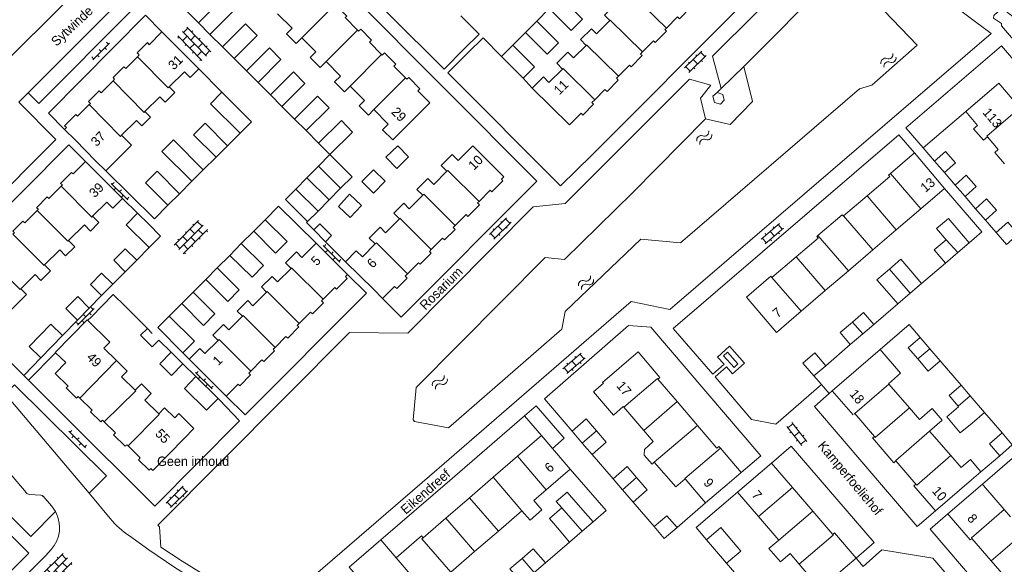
# Model space of a CAD drawing. Header units: metres. Extents: x 86385 to 87348, y 451052 to 451596.
# Tile 23 of 25: x 87032 to 87220, y 451370 to 451474. Entities that reach past the tile are written whole.
import ezdxf

# ---------------------------------------------------------------- set-up
doc = ezdxf.new("R2010")
doc.units = ezdxf.units.M
doc.linetypes.add('RI-HWA', pattern=[7.4, 5, -2.4])
for name, color, linetype, lineweight in [('B-WE-RI-HWA_TRANSPORTLEIDING-G', 150, 'RI-HWA', 18), ('bijgebouw', 8, 'Continuous', 0), ('dakrand', 8, 'Continuous', 0), ('dakrand bijgebouw', 8, 'Continuous', 0), ('functie-aanduiding', 8, 'Continuous', 0), ('heg', 8, 'Continuous', 0), ('hoofdgebouw', 8, 'Continuous', 0), ('huisnummer', 8, 'Continuous', 0), ('kant verharding', 8, 'Continuous', 0), ('muur', 8, 'Continuous', 0), ('open verharding 2', 8, 'Continuous', 0), ('open verharding 4', 8, 'Continuous', 0), ('open verharding 6', 8, 'Continuous', 0), ('overig opstal', 8, 'Continuous', 0), ('straatnaam', 8, 'Continuous', 0), ('tussenmuur', 8, 'Continuous', 0), ('walbescherming', 8, 'Continuous', 0), ('water', 8, 'Continuous', 0)]:
    doc.layers.add(name, color=color, linetype=linetype, lineweight=lineweight)
doc.styles.add('Style-WORKING', font='WORKING.shx')

# ---------------------------------------------------------------- blocks, each defined once
blk = doc.blocks.new('OVTP6')
at = {"layer": 'open verharding 6', "color": 7, "linetype": 'Continuous', "lineweight": 0}
for p, q in [((0, 0), (4.5, 0)), ((0.25, 0), (0.25, 0.5)), ((1.25, 0), (1.25, -0.5)), ((2.25, 0), (2.25, 0.5)), ((3.25, 0), (3.25, -0.5)), ((4.25, 0), (4.25, 0.5))]:
    blk.add_line(p, q, dxfattribs=at)
blk = doc.blocks.new('OV2')
at = {"layer": 'open verharding 2', "color": 7, "linetype": 'Continuous', "lineweight": 0}
for p, q in [((0.27, -2.31), (0.27, 2.29)), ((0.27, 1.99), (1.47, 1.99)), ((1.47, -2.31), (1.47, 2.29)), ((-0.03, 0.99), (0.27, 0.99)), ((1.77, 0.99), (1.47, 0.99)), ((-0.03, -1.01), (0.27, -1.01)), ((0.27, -0.01), (1.47, -0.01)), ((1.77, -1.01), (1.47, -1.01)), ((0.27, -2.01), (1.47, -2.01))]:
    blk.add_line(p, q, dxfattribs=at)
blk = doc.blocks.new('OVTP4')
at = {"layer": 'open verharding 4', "color": 7, "linetype": 'Continuous', "lineweight": 0}
for p, q in [((0, 1.2), (6.6, 1.2)), ((0, 0), (6.6, 0)), ((0.3, 1.2), (0.3, 0)), ((1.3, 1.5), (1.3, 1.2)), ((1.3, 0), (1.3, -1.2)), ((2.3, 1.2), (2.3, 0)), ((3.3, 1.5), (3.3, 1.2)), ((3.3, 0), (3.3, -1.2)), ((4.3, 1.2), (4.3, 0)), ((5.3, 1.5), (5.3, 1.2)), ((5.3, 0), (5.3, -1.2)), ((6.3, 1.2), (6.3, 0)), ((0, -1.2), (6.6, -1.2)), ((0.3, -1.2), (0.3, -1.5)), ((2.3, -1.2), (2.3, -1.5)), ((4.3, -1.2), (4.3, -1.5)), ((6.3, -1.2), (6.3, -1.5))]:
    blk.add_line(p, q, dxfattribs=at)
blk = doc.blocks.new('WA')
at = {"layer": 'water', "color": 7, "linetype": 'Continuous', "lineweight": 0}
for centre, start, end in [((0.73, 0), 28.0724, 151.9274), ((2.23, 0.8), 208.0724, 331.9274), ((0.73, -0.9), 28.0724, 151.9274), ((2.23, -0.1), 208.0724, 331.9274)]:
    blk.add_arc(centre, 0.85, start, end, dxfattribs=at)
blk = doc.blocks.new('A$Cf75df683')
at = {"layer": 'bijgebouw', "linetype": 'Continuous', "lineweight": 13}
for p, q in [((87066.08, 451473.49), (87068.26, 451471.29)), ((87128.62, 451471.66), (87130.81, 451473.84)), ((87124.03, 451467.07), (87126.22, 451469.25)), ((87070.68, 451468.88), (87072.89, 451466.69)), ((87128.18, 451462.9), (87124.03, 451467.07)), ((87075.27, 451464.31), (87077.47, 451462.11)), ((87079.84, 451459.72), (87082.05, 451457.52)), ((87067.33, 451454.29), (87071.62, 451450.01)), ((87084.46, 451455.1), (87086.65, 451452.89)), ((87069.43, 451447.81), (87065.15, 451452.06)), ((87089.04, 451450.51), (87091.21, 451448.31)), ((87071.62, 451450.01), (87069.43, 451447.81)), ((87091.21, 451448.31), (87089.01, 451446.09)), ((87206.87, 451447.05), (87208.78, 451444.89)), ((87058.14, 451445.13), (87062.42, 451440.82)), ((87067, 451445.43), (87064.82, 451443.22)), ((87089.01, 451446.09), (87086.82, 451443.88)), ((87060.22, 451438.64), (87055.97, 451442.92)), ((87086.82, 451443.88), (87084.7, 451441.73)), ((87062.42, 451440.82), (87060.22, 451438.64)), ((87091.07, 451439.66), (87093.27, 451441.87)), ((87210.81, 451442.49), (87212.72, 451440.33)), ((87088.95, 451437.52), (87091.07, 451439.66)), ((87086.95, 451435.51), (87088.95, 451437.52)), ((87214.72, 451437.96), (87216.63, 451435.8)), ((87076.65, 451433.65), (87078.83, 451435.85)), ((87213.52, 451431.47), (87211.37, 451433.99)), ((87072.07, 451429.05), (87074.26, 451431.29)), ((87211.35, 451429.62), (87213.52, 451431.47)), ((87208.95, 451427.58), (87211.35, 451429.62)), ((87054.26, 451428.15), (87052.07, 451425.93)), ((87067.46, 451424.44), (87069.66, 451426.64)), ((87204.4, 451423.69), (87202.32, 451426.1)), ((87062.87, 451419.86), (87065.07, 451422.04)), ((87197.77, 451422.18), (87199.85, 451419.77)), ((87202.24, 451421.83), (87204.4, 451423.69)), ((87199.85, 451419.77), (87202.24, 451421.83)), ((87056.3, 451415.05), (87057.21, 451414.13)), ((87195.25, 451415.83), (87193.14, 451414.03)), ((87035.93, 451409.46), (87040.04, 451413.73)), ((87193.14, 451414.03), (87190.77, 451412)), ((87204.13, 451413.35), (87205.97, 451411.21)), ((87205.97, 451411.21), (87207.96, 451408.9)), ((87186.06, 451407.97), (87183.78, 451406.01)), ((87211.95, 451404.26), (87213.7, 451402.22)), ((87213.7, 451402.22), (87216.43, 451399.04)), ((87211.49, 451400.11), (87211.41, 451400.22)), ((87216.43, 451399.04), (87214.07, 451397.01)), ((87139.5, 451393.19), (87137.54, 451395.46)), ((87141.37, 451391), (87139.5, 451393.19)), ((87147.19, 451384.25), (87145.38, 451386.36)), ((87149.21, 451381.89), (87147.19, 451384.25)), ((87139.17, 451380.87), (87141.55, 451378.1)), ((87137.08, 451374.26), (87134.73, 451377)), ((87141.55, 451378.1), (87139.49, 451376.32)), ((87139.49, 451376.32), (87137.08, 451374.26)), ((87167.1, 451370.22), (87163.27, 451374.68)), ((87132.44, 451370.27), (87130.31, 451368.42))]:
    blk.add_line(p, q, dxfattribs=at)
at = {"layer": 'bijgebouw', "linetype": 'Continuous', "lineweight": 13, "flags": 128}
for points in [[(87135.39, 451478.42), (87139.57, 451474.22), (87137.35, 451472.03), (87133.18, 451476.23)], [(87068.26, 451471.29), (87072.61, 451475.6), (87070.43, 451477.8), (87066.08, 451473.49)], [(87072.89, 451466.69), (87077.28, 451471.09), (87075.07, 451473.29), (87070.68, 451468.88)], [(87130.81, 451473.84), (87134.97, 451469.68), (87132.78, 451467.49), (87128.62, 451471.66)], [(87126.22, 451469.25), (87130.37, 451465.08), (87128.18, 451462.9)], [(87077.47, 451462.11), (87081.85, 451466.5), (87079.65, 451468.7), (87075.27, 451464.31)], [(87082.05, 451457.52), (87086.45, 451461.93), (87084.24, 451464.13), (87079.84, 451459.72)], [(87070.56, 451460.24), (87068.36, 451458.04), (87074.02, 451452.4)], [(87074.02, 451452.4), (87076.21, 451454.6), (87070.56, 451460.24)], [(87086.65, 451452.89), (87091.06, 451457.28), (87088.87, 451459.49), (87084.46, 451455.1)], [(87091.21, 451448.31), (87095.57, 451452.6), (87093.43, 451454.8), (87089.04, 451450.51)], [(87064.82, 451443.22), (87059.09, 451448.9), (87061.28, 451451.11), (87067, 451445.43)], [(87093.27, 451441.87), (87095.48, 451444.09), (87091.21, 451448.31)], [(87208.78, 451444.89), (87210.9, 451446.76), (87208.99, 451448.92), (87206.87, 451447.05)], [(87212.72, 451440.33), (87214.83, 451442.21), (87212.92, 451444.36), (87210.81, 451442.49)], [(87084.7, 451441.73), (87082.72, 451439.73), (87086.95, 451435.51)], [(87216.63, 451435.8), (87218.75, 451437.67), (87216.83, 451439.83), (87214.72, 451437.96)], [(87056.66, 451430.54), (87052.26, 451434.91), (87054.44, 451437.11)], [(87054.44, 451437.11), (87056.5, 451435.07), (87058.84, 451432.74), (87056.66, 451430.54)], [(87078.83, 451435.85), (87083.03, 451431.68), (87080.84, 451429.48), (87076.65, 451433.65)], [(87218.67, 451433.4), (87220.93, 451435.37), (87222.91, 451433.09)], [(87222.91, 451433.09), (87220.64, 451431.13), (87218.67, 451433.4)], [(87074.26, 451431.29), (87078.54, 451427.11), (87076.34, 451424.87), (87072.07, 451429.05)], [(87209.1, 451432.05), (87206.8, 451430.1), (87208.95, 451427.58)], [(87052.07, 451425.93), (87049.86, 451428.11), (87052.06, 451430.33), (87054.26, 451428.15)], [(87047.54, 451421.39), (87045.42, 451423.51), (87047.53, 451425.64), (87049.66, 451423.52)], [(87069.66, 451426.64), (87073.86, 451422.46), (87071.66, 451420.25), (87067.46, 451424.44)], [(87049.66, 451423.52), (87048.74, 451422.6), (87047.54, 451421.39)], [(87065.07, 451422.04), (87069.23, 451417.85), (87067.03, 451415.66), (87062.87, 451419.86)], [(87191.18, 451416.3), (87193.3, 451418.11), (87195.25, 451415.83)], [(87063.11, 451410.45), (87058.28, 451415.25), (87060.46, 451417.44)], [(87060.46, 451417.44), (87065.29, 451412.65), (87063.11, 451410.45)], [(87190.77, 451412), (87188.82, 451414.28), (87191.18, 451416.3)], [(87040.04, 451413.73), (87037.8, 451415.89), (87033.68, 451411.62), (87035.93, 451409.46)], [(87058.49, 451412.84), (87057.2, 451411.56), (87055.01, 451413.78), (87056.3, 451415.05)], [(87203.7, 451409.25), (87201.85, 451411.39), (87204.13, 451413.35)], [(87183.78, 451406.01), (87181.69, 451408.44), (87183.97, 451410.4), (87186.06, 451407.97)], [(87207.96, 451408.9), (87205.69, 451406.94), (87203.7, 451409.25)], [(87211.41, 451400.22), (87209.67, 451402.3), (87211.95, 451404.26)], [(87137.54, 451395.46), (87140.25, 451397.79), (87142.2, 451395.51)], [(87142.2, 451395.51), (87144.08, 451393.33), (87141.37, 451391)], [(87219.35, 451390.76), (87217.37, 451393.03), (87219.79, 451395.13)], [(87219.79, 451395.13), (87221.76, 451392.86), (87219.35, 451390.76)], [(87145.38, 451386.36), (87148.08, 451388.68), (87149.89, 451386.58)], [(87149.89, 451386.58), (87151.92, 451384.22), (87149.21, 451381.89)], [(87153.22, 451377.21), (87155.66, 451379.3), (87157.62, 451377.03)], [(87157.62, 451377.03), (87155.17, 451374.93), (87153.22, 451377.21)], [(87163.27, 451374.68), (87165.98, 451377.01), (87169.81, 451372.54), (87167.1, 451370.22)], [(87127.97, 451371.12), (87130.11, 451372.97), (87132.44, 451370.27)], [(87127.98, 451366.41), (87125.65, 451369.12), (87127.97, 451371.12)]]:
    blk.add_lwpolyline(points, dxfattribs=at)
at = {"layer": 'dakrand', "linetype": 'Continuous', "lineweight": 0}
for p, q in [((87046.4, 451447.14), (87048.33, 451445.23)), ((87049.12, 451412.45), (87047.99, 451411.29)), ((87194.16, 451409.08), (87196.46, 451411.07)), ((87215.77, 451387.71), (87213.96, 451386.17))]:
    blk.add_line(p, q, dxfattribs=at)
at = {"layer": 'dakrand', "linetype": 'Continuous', "lineweight": 0, "flags": 128}
for points in [[(87048.33, 451445.23), (87053.25, 451450.1), (87052.41, 451450.95)], [(87196.46, 451411.07), (87200.4, 451406.51), (87198.09, 451404.52)], [(87061.52, 451398.01), (87062.29, 451398.8), (87065.19, 451395.96), (87063.33, 451394.05)], [(87153.25, 451389.5), (87152.84, 451389.15), (87151.36, 451390.86), (87151.39, 451391.96), (87153.07, 451393.45)], [(87215.77, 451387.71), (87213.76, 451390.05), (87211.95, 451388.49)], [(87159.16, 451386.34), (87157.4, 451384.8), (87153.25, 451389.5)], [(87179.26, 451372.06), (87177.4, 451370.47), (87175.21, 451373.02), (87177.08, 451374.62)]]:
    blk.add_lwpolyline(points, dxfattribs=at)
at = {"layer": 'dakrand bijgebouw', "linetype": 'Continuous', "lineweight": 0}
for p, q in [((87065.15, 451452.06), (87067.33, 451454.29)), ((87055.97, 451442.92), (87058.14, 451445.13)), ((87090.36, 451431.66), (87088.13, 451433.92)), ((87045.17, 451418.97), (87042.94, 451416.69)), ((87060.85, 451410.53), (87063.08, 451408.33)), ((87065.58, 451405.87), (87069.82, 451401.71)), ((87135.56, 451380.8), (87134.52, 451382))]:
    blk.add_line(p, q, dxfattribs=at)
at = {"layer": 'dakrand bijgebouw', "linetype": 'Continuous', "lineweight": 0, "flags": 128}
for points in [[(87104.2, 451450.01), (87101.94, 451447.81), (87104.01, 451445.67), (87106.28, 451447.86), (87104.2, 451450.01)], [(87099.57, 451440.96), (87097.35, 451443.14), (87099.57, 451445.4), (87101.79, 451443.23), (87099.57, 451440.96)], [(87097.28, 451438.58), (87094.99, 451440.73), (87092.83, 451438.42), (87095.12, 451436.27), (87097.28, 451438.58)], [(87088.13, 451433.92), (87089.26, 451435.1), (87091.5, 451432.83), (87090.36, 451431.66)], [(87211.37, 451433.99), (87209.56, 451436.12), (87207.29, 451434.18), (87209.1, 451432.05)], [(87202.32, 451426.1), (87200.42, 451428.31), (87198.25, 451426.44)], [(87198.25, 451426.44), (87195.87, 451424.39), (87197.77, 451422.18)], [(87042.94, 451416.69), (87040.72, 451418.91), (87042.97, 451421.18), (87045.17, 451418.97)], [(87063.08, 451408.33), (87060.92, 451406.12), (87058.68, 451408.32), (87060.85, 451410.53)], [(87069.82, 451401.71), (87067.61, 451399.46), (87063.37, 451403.62), (87065.58, 451405.87)], [(87214.07, 451397.01), (87211.79, 451395.12), (87209.21, 451398.22), (87211.49, 451400.11)], [(87134.52, 451382), (87136.6, 451383.82), (87139.17, 451380.87)], [(87134.73, 451377), (87133.2, 451378.75), (87135.56, 451380.8)]]:
    blk.add_lwpolyline(points, dxfattribs=at)
at = {"layer": 'heg', "linetype": 'Continuous', "lineweight": 0}
for p, q in [((87204.71, 451449.58), (87212.86, 451456.54)), ((87100.94, 451374.66), (87103.87, 451371.27))]:
    blk.add_line(p, q, dxfattribs=at)
at = {"layer": 'hoofdgebouw', "linetype": 'Continuous', "lineweight": 13}
for p, q in [((87066.13, 451464.69), (87059.09, 451471.76)), ((87052.41, 451450.95), (87051.37, 451452)), ((87216.23, 451451.05), (87217.01, 451451.72)), ((87198.43, 451444.69), (87203.02, 451448.62)), ((87203.02, 451448.62), (87208.81, 451441.83)), ((87044.48, 451447), (87051.55, 451439.93)), ((87208.81, 451441.83), (87204.24, 451437.92)), ((87189.49, 451436.58), (87193.97, 451440.4)), ((87204.24, 451437.92), (87199.57, 451433.93)), ((87199.57, 451433.93), (87195.09, 451430.1)), ((87088.59, 451431.39), (87094.58, 451425.4)), ((87195.09, 451430.1), (87190.42, 451426.11)), ((87175.79, 451424.82), (87180.4, 451428.76)), ((87190.42, 451426.11), (87185.98, 451422.31)), ((87175.57, 451425.08), (87175.79, 451424.82)), ((87185.98, 451422.31), (87181.35, 451418.36)), ((87069.81, 451412.8), (87068.8, 451413.81)), ((87050.38, 451408.96), (87047.99, 451411.29)), ((87071.4, 451402.16), (87064.31, 451409.19)), ((87194.16, 451409.08), (87187.3, 451403.19)), ((87154.35, 451405.73), (87153.97, 451405.4)), ((87153.97, 451405.4), (87157.64, 451401.1)), ((87187.3, 451403.19), (87191.3, 451398.56)), ((87198.14, 451404.46), (87198.09, 451404.52)), ((87202.07, 451399.92), (87198.14, 451404.46)), ((87147.46, 451400.02), (87147.33, 451400.16)), ((87151.26, 451395.57), (87147.46, 451400.02)), ((87157.64, 451401.1), (87161.53, 451396.56)), ((87191.49, 451398.72), (87191.61, 451398.83)), ((87191.61, 451398.83), (87195.39, 451394.45)), ((87153.07, 451393.45), (87151.26, 451395.57)), ((87127.09, 451390.65), (87131.67, 451394.6)), ((87131.67, 451394.6), (87133.78, 451392.14)), ((87195.39, 451394.45), (87195.04, 451394.15)), ((87195.04, 451394.15), (87199.12, 451389.42)), ((87209.97, 451390.79), (87205.94, 451395.46)), ((87133.78, 451392.14), (87137.19, 451388.22)), ((87165.93, 451392.2), (87169.9, 451387.55)), ((87122.46, 451386.66), (87127.09, 451390.65)), ((87211.95, 451388.49), (87209.97, 451390.79)), ((87137.19, 451388.22), (87132.61, 451384.26)), ((87169.19, 451383.82), (87175.72, 451389.36)), ((87175.72, 451389.36), (87179.72, 451384.69)), ((87199.12, 451389.42), (87199.51, 451389.75)), ((87199.51, 451389.75), (87203.32, 451385.33)), ((87117.92, 451382.74), (87122.46, 451386.66)), ((87163.1, 451381.73), (87159.16, 451386.34)), ((87207.06, 451380.21), (87213.96, 451386.17)), ((87132.61, 451384.26), (87130.23, 451382.21)), ((87179.72, 451384.69), (87183.62, 451380.14)), ((87203.32, 451385.33), (87202.93, 451385)), ((87202.93, 451385), (87207.06, 451380.21)), ((87216.04, 451385.32), (87209.45, 451379.62)), ((87113.37, 451378.82), (87117.92, 451382.74)), ((87173.19, 451379.16), (87169.19, 451383.82)), ((87221.42, 451379.08), (87220.22, 451380.47)), ((87109.06, 451375.09), (87113.37, 451378.82)), ((87127.95, 451380.25), (87123.44, 451376.36)), ((87127.95, 451380.25), (87129.52, 451378.43)), ((87177.08, 451374.62), (87173.19, 451379.16)), ((87183.62, 451380.14), (87187.41, 451375.71)), ((87103.87, 451371.27), (87108.73, 451375.47)), ((87108.73, 451375.47), (87109.06, 451375.09)), ((87123.44, 451376.36), (87118.9, 451372.44)), ((87187.41, 451375.71), (87187.76, 451376.01)), ((87187.76, 451376.01), (87191.86, 451371.2)), ((87213.7, 451374.68), (87214.03, 451374.96)), ((87214.03, 451374.96), (87217.72, 451370.69)), ((87109.7, 451364.5), (87103.87, 451371.27)), ((87118.9, 451372.44), (87114.35, 451368.52)), ((87180.99, 451370.04), (87179.26, 451372.06)), ((87191.86, 451371.2), (87185, 451365.36)), ((87185, 451365.36), (87180.99, 451370.04)), ((87217.72, 451370.69), (87221.46, 451366.35))]:
    blk.add_line(p, q, dxfattribs=at)
at = {"layer": 'hoofdgebouw', "linetype": 'Continuous', "lineweight": 13, "flags": 128}
for points in [[(87144.75, 451473.92), (87143.73, 451474.95), (87145.79, 451476.97), (87146.74, 451476.01), (87149.28, 451478.5)], [(87096.48, 451472.1), (87094.12, 451474.49), (87094.43, 451474.79), (87092.45, 451476.8), (87092.1, 451476.45), (87091.88, 451476.67)], [(87160.1, 451477.04), (87159.85, 451476.8), (87160.23, 451476.44), (87158.09, 451474.26), (87157.71, 451474.64), (87155.61, 451472.5)], [(87081.21, 451475.22), (87083.97, 451472.47), (87082.92, 451471.42), (87084.78, 451469.56), (87085.85, 451470.62)], [(87140.21, 451469.19), (87139.13, 451470.3), (87141.24, 451472.37), (87142.19, 451471.41), (87144.75, 451473.92)], [(87059.09, 451471.76), (87056.66, 451469.3), (87056.3, 451469.72), (87054.37, 451467.77), (87054.72, 451467.35), (87054.4, 451467.03)], [(87101.11, 451467.42), (87098.79, 451469.78), (87099.2, 451470.19), (87097.12, 451472.29), (87096.71, 451471.88), (87096.48, 451472.1)], [(87155.61, 451472.5), (87155.31, 451472.2), (87155.61, 451471.91), (87153.46, 451469.72), (87153.11, 451470.06), (87151.04, 451467.95)], [(87085.85, 451470.62), (87088.53, 451467.94), (87087.44, 451466.85), (87089.34, 451464.95), (87090.48, 451466.09)], [(87135.72, 451464.64), (87134.6, 451465.79), (87136.73, 451467.88), (87137.79, 451466.81), (87140.21, 451469.19)], [(87101.68, 451467.76), (87101.22, 451467.31), (87101.11, 451467.42)], [(87105.67, 451462.96), (87103.45, 451465.21), (87103.83, 451465.58), (87101.68, 451467.76)], [(87151.04, 451467.95), (87150.64, 451467.54), (87150.96, 451467.23), (87148.84, 451465.08), (87148.5, 451465.41), (87146.43, 451463.3)], [(87054.4, 451467.03), (87052.15, 451464.74), (87051.81, 451465.08), (87049.73, 451463.02), (87050.04, 451462.71), (87049.74, 451462.41)], [(87090.48, 451466.09), (87093.25, 451463.32), (87092.12, 451462.2), (87094, 451460.31), (87095.1, 451461.4)], [(87060.49, 451461.24), (87063.4, 451464.11), (87064.46, 451463.04), (87066.13, 451464.69)], [(87129.88, 451461.04), (87132.06, 451463.17), (87133.1, 451462.07), (87135.72, 451464.64)], [(87049.74, 451462.41), (87047.44, 451460.14), (87047.07, 451460.51), (87045.01, 451458.47), (87045.4, 451458.08), (87045.18, 451457.86)], [(87101.3, 451453.07), (87103.25, 451451.12), (87110.33, 451458.21), (87108.06, 451460.51), (87108.45, 451460.9), (87106.3, 451463.08), (87105.92, 451462.7), (87105.67, 451462.96)], [(87146.43, 451463.3), (87146.02, 451462.89), (87146.37, 451462.54), (87144.23, 451460.36), (87143.82, 451460.76), (87141.89, 451458.79)], [(87223.23, 451457.27), (87219.21, 451461.97), (87212.86, 451456.54)], [(87055.83, 451456.53), (87058.69, 451459.36), (87059.68, 451458.35), (87061.53, 451460.18), (87060.49, 451461.24)], [(87095.1, 451461.4), (87097.84, 451458.66), (87096.81, 451457.61), (87098.57, 451455.85), (87099.63, 451456.91)], [(87141.89, 451458.79), (87141.35, 451458.25), (87141.67, 451457.93), (87139.62, 451455.84), (87139.26, 451456.2), (87137.07, 451453.97), (87129.88, 451461.04)], [(87045.18, 451457.86), (87042.94, 451455.64), (87042.61, 451455.98), (87040.44, 451453.84), (87040.8, 451453.47), (87040.47, 451453.14)], [(87051.37, 451452), (87054.23, 451454.83), (87055.24, 451453.79), (87056.91, 451455.44), (87055.83, 451456.53)], [(87099.63, 451456.91), (87102.39, 451454.16), (87101.3, 451453.07)], [(87212.86, 451456.54), (87215.12, 451453.9), (87214.36, 451453.24), (87216.23, 451451.05)], [(87040.47, 451453.14), (87042.54, 451451.04), (87046.4, 451447.14)], [(87217.01, 451451.72), (87219.08, 451449.29), (87218.4, 451448.71), (87220.24, 451446.56)], [(87113.6, 451445.13), (87112.5, 451446.23), (87114.6, 451448.33), (87115.74, 451447.17), (87118.53, 451449.96), (87124.47, 451444.07), (87124.02, 451443.61), (87124.3, 451443.32), (87122.18, 451441.19), (87121.85, 451441.51), (87119.74, 451439.38)], [(87039.78, 451442.25), (87040.03, 451442.51), (87039.69, 451442.8), (87041.77, 451444.88), (87042.09, 451444.61), (87044.48, 451447)], [(87108.97, 451440.53), (87107.87, 451441.64), (87109.96, 451443.72), (87111.08, 451442.6), (87113.6, 451445.13)], [(87193.97, 451440.4), (87198.32, 451444.12), (87198.08, 451444.4), (87198.43, 451444.69)], [(87035.22, 451437.63), (87035.45, 451437.87), (87035.11, 451438.16), (87037.15, 451440.21), (87037.47, 451439.94), (87039.78, 451442.25)], [(87051.55, 451439.93), (87049.68, 451438.06), (87048.53, 451439.24), (87045.8, 451436.52)], [(87104.52, 451436.05), (87103.42, 451437.14), (87105.34, 451439.06), (87106.41, 451437.97), (87108.97, 451440.53)], [(87119.74, 451439.38), (87119.45, 451439.09), (87119.82, 451438.72), (87117.63, 451436.51), (87117.26, 451436.88), (87115.17, 451434.78)], [(87030.59, 451433.08), (87030.85, 451433.34), (87030.54, 451433.65), (87032.48, 451435.6), (87032.86, 451435.28), (87035.22, 451437.63)], [(87045.8, 451436.52), (87047.01, 451435.31), (87045.39, 451433.69), (87044.25, 451434.89), (87041.23, 451431.87)], [(87098.75, 451432.37), (87100.8, 451434.43), (87101.84, 451433.37), (87104.52, 451436.05)], [(87184.57, 451432.82), (87189.22, 451436.79), (87189.44, 451436.53), (87189.49, 451436.58)], [(87115.17, 451434.78), (87114.78, 451434.39), (87115.15, 451434.02), (87113.14, 451431.99), (87112.78, 451432.34), (87110.62, 451430.17)], [(87041.23, 451431.87), (87042.39, 451430.71), (87040.66, 451428.97), (87039.54, 451430.14), (87036.65, 451427.24)], [(87083.79, 451426.56), (87082.74, 451427.61), (87084.84, 451429.71), (87085.86, 451428.66), (87088.59, 451431.39)], [(87094.17, 451427.8), (87096.26, 451429.91), (87097.43, 451428.75), (87099.89, 451431.23), (87098.75, 451432.37)], [(87180.4, 451428.76), (87184.6, 451432.35), (87184.35, 451432.63), (87184.57, 451432.82)], [(87110.62, 451430.17), (87110.27, 451429.81), (87110.6, 451429.49), (87108.48, 451427.36), (87108.18, 451427.65), (87106.07, 451425.52)], [(87033.2, 451421.55), (87028.36, 451416.71), (87021.31, 451423.76), (87021.68, 451424.12), (87021.39, 451424.41), (87023.48, 451426.5), (87023.77, 451426.21), (87026.04, 451428.47)], [(87101.3, 451420.81), (87099.59, 451422.51), (87094.17, 451427.8)], [(87036.65, 451427.24), (87037.77, 451426.12), (87035.92, 451424.26), (87034.85, 451425.39), (87032.11, 451422.65), (87033.2, 451421.55)], [(87079.1, 451422.04), (87078.12, 451423.02), (87080.14, 451425.04), (87081.2, 451423.97), (87083.79, 451426.56)], [(87094.58, 451425.4), (87094.2, 451425.02), (87094.55, 451424.66), (87092.47, 451422.57), (87092.16, 451422.88), (87089.93, 451420.65)], [(87106.07, 451425.52), (87105.63, 451425.08), (87106, 451424.71), (87103.99, 451422.69), (87103.57, 451423.1), (87101.3, 451420.81)], [(87181.35, 451418.36), (87176.64, 451414.34), (87170.89, 451421.08), (87175.57, 451425.08)], [(87074.47, 451417.43), (87073.49, 451418.41), (87075.51, 451420.43), (87076.48, 451419.42), (87079.1, 451422.04)], [(87089.93, 451420.65), (87089.63, 451420.35), (87089.99, 451419.99), (87087.87, 451417.86), (87087.52, 451418.22), (87085.35, 451416.04)], [(87049.12, 451412.45), (87044.77, 451416.7), (87038.69, 451410.48), (87040.67, 451408.55)], [(87068.8, 451413.81), (87070.83, 451415.85), (87071.85, 451414.81), (87074.47, 451417.43)], [(87085.35, 451416.04), (87084.98, 451415.67), (87085.27, 451415.38), (87083.14, 451413.23), (87082.8, 451413.57), (87080.72, 451411.47)], [(87064.31, 451409.19), (87066.34, 451411.26), (87067.3, 451410.28), (87069.81, 451412.8)], [(87080.72, 451411.47), (87080.36, 451411.11), (87080.64, 451410.83), (87078.56, 451408.74), (87078.22, 451409.08), (87076.09, 451406.93)], [(87143.54, 451404.6), (87143.39, 451404.77), (87150.18, 451410.59), (87154.35, 451405.73)], [(87053.97, 451403.28), (87051.38, 451405.81), (87052.45, 451406.93), (87050.38, 451408.96)], [(87040.67, 451408.55), (87038.66, 451406.49), (87041.12, 451404.08), (87040.75, 451403.71), (87042.75, 451401.75), (87043.08, 451402.1), (87043.4, 451401.79)], [(87076.09, 451406.93), (87075.71, 451406.54), (87076.05, 451406.2), (87074, 451404.13), (87073.68, 451404.46), (87071.4, 451402.16)], [(87058.48, 451398.75), (87055.79, 451401.37), (87057.03, 451402.64), (87055.15, 451404.48), (87053.97, 451403.28)], [(87147.33, 451400.16), (87145.44, 451398.54), (87141.64, 451402.98), (87143.54, 451404.6)], [(87043.4, 451401.79), (87045.76, 451399.47), (87045.43, 451399.13), (87047.39, 451397.21), (87047.7, 451397.53), (87048.02, 451397.21)], [(87061.52, 451398.01), (87059.6, 451399.9), (87058.48, 451398.75)], [(87205.94, 451395.46), (87205.93, 451395.47), (87208.35, 451397.56), (87206.41, 451399.81), (87203.98, 451397.7), (87202.07, 451399.92)], [(87048.02, 451397.21), (87050.17, 451395.11), (87049.83, 451394.76), (87052.08, 451392.57), (87052.37, 451392.86), (87052.62, 451392.62)], [(87161.53, 451396.56), (87165.25, 451392.22), (87165.63, 451392.54), (87165.93, 451392.2)], [(87052.62, 451392.62), (87054.95, 451390.34), (87054.61, 451390), (87056.64, 451388.01), (87056.95, 451388.32), (87057.34, 451387.93), (87063.33, 451394.05)], [(87169.9, 451387.55), (87167.24, 451385.28), (87163.1, 451381.73)], [(87220.22, 451380.47), (87216.25, 451385.07), (87216.04, 451385.32)], [(87129.52, 451378.43), (87131.79, 451380.39), (87130.23, 451382.21)], [(87209.45, 451379.62), (87209.68, 451379.35), (87213.7, 451374.68)]]:
    blk.add_lwpolyline(points, dxfattribs=at)
at = {"layer": 'kant verharding', "linetype": 'Continuous', "lineweight": 0}
for p, q in [((87063.26, 451500), (87003.94, 451441.01)), ((87051.24, 451477.88), (87033.51, 451460.13)), ((87130.81, 451473.84), (87133.18, 451476.23)), ((87068.26, 451471.29), (87070.68, 451468.88)), ((87126.22, 451469.25), (87128.62, 451471.66)), ((87072.89, 451466.69), (87075.27, 451464.31)), ((87066.13, 451464.69), (87070.56, 451460.24)), ((87170.37, 451465.15), (87166.05, 451460.97)), ((87077.47, 451462.11), (87079.84, 451459.72)), ((87128.18, 451462.9), (87129.88, 451461.04)), ((87033.51, 451460.13), (87031.7, 451458.34)), ((87166.05, 451460.97), (87165.27, 451460.21)), ((87082.05, 451457.52), (87084.46, 451455.1)), ((87074.02, 451452.4), (87071.62, 451450.01)), ((87086.65, 451452.89), (87089.04, 451450.51)), ((87204.71, 451449.58), (87206.87, 451447.05)), ((87069.43, 451447.81), (87067, 451445.43)), ((87208.78, 451444.89), (87210.81, 451442.49)), ((87064.82, 451443.22), (87062.42, 451440.82)), ((87051.55, 451439.93), (87054.44, 451437.11)), ((87212.72, 451440.33), (87214.72, 451437.96)), ((87218.67, 451433.4), (87216.63, 451435.8)), ((87074.26, 451431.29), (87076.65, 451433.65)), ((87090.36, 451431.66), (87094.17, 451427.8)), ((87054.26, 451428.15), (87056.66, 451430.54)), ((87072.07, 451429.05), (87069.66, 451426.64)), ((87208.95, 451427.58), (87204.4, 451423.69)), ((87049.66, 451423.52), (87052.07, 451425.93)), ((87067.46, 451424.44), (87065.07, 451422.04)), ((87045.17, 451418.97), (87047.54, 451421.39)), ((87051.98, 451419.4), (87056.3, 451415.05)), ((87062.87, 451419.86), (87060.46, 451417.44)), ((87199.85, 451419.77), (87195.25, 451415.83)), ((87040.04, 451413.73), (87042.94, 451416.69)), ((87044.87, 451416.61), (87045.58, 451417.32)), ((87058.49, 451412.84), (87060.85, 451410.53)), ((87190.77, 451412), (87186.06, 451407.97)), ((87032.68, 451406.08), (87035.93, 451409.46)), ((87033.58, 451405.19), (87038.75, 451410.42)), ((87063.11, 451410.45), (87064.31, 451409.19)), ((87207.96, 451408.9), (87211.95, 451404.26)), ((87063.08, 451408.33), (87065.58, 451405.87)), ((87032.68, 451406.08), (87033.58, 451405.19)), ((87183.78, 451406.01), (87185.24, 451404.35)), ((87185.24, 451404.35), (87186.72, 451402.66)), ((87186.72, 451402.66), (87187.3, 451403.19)), ((87029.1, 451402.56), (87045.16, 451383.58)), ((87069.82, 451401.71), (87070.08, 451401.46)), ((87216.43, 451399.04), (87219.79, 451395.13)), ((87024.43, 451393.98), (87033.08, 451383.7)), ((87141.37, 451391), (87145.38, 451386.36)), ((87219.35, 451390.76), (87215.77, 451387.71)), ((87033.78, 451383.36), (87035.91, 451383.23)), ((87036.38, 451383), (87037.93, 451381.2)), ((87045.16, 451383.58), (87049.21, 451378.73)), ((87038.71, 451380.11), (87037.93, 451381.2)), ((87149.21, 451381.89), (87153.22, 451377.21)), ((87163.1, 451381.73), (87157.62, 451377.03)), ((87137.08, 451374.26), (87132.44, 451370.27)), ((87191.86, 451371.2), (87193.24, 451369.61)), ((87171.12, 451365.53), (87167.1, 451370.22))]:
    blk.add_line(p, q, dxfattribs=at)
at = {"layer": 'kant verharding', "linetype": 'Continuous', "lineweight": 0, "flags": 128}
for points in [[(87101.3, 451420.81), (87104.88, 451417.22), (87130.83, 451443.26), (87077.59, 451496.61), (87060.25, 451479.32), (87066.08, 451473.49)], [(87163.06, 451455.13), (87162.13, 451459.11), (87164.07, 451461.61), (87159.99, 451462.73), (87143.49, 451446.24), (87136.2, 451438.99), (87130.11, 451438.34), (87106.14, 451414.21), (87094.95, 451414.34), (87058.28, 451377.47), (87058.6, 451377.18), (87058.85, 451373.28), (87062.94, 451370.6), (87076.72, 451362.05), (87081.48, 451362.07), (87112.11, 451388.47), (87148.88, 451420.25), (87156.25, 451418.73), (87217.69, 451471.44), (87189.8, 451492.36), (87164.39, 451467.11), (87166.05, 451460.97)], [(87116.25, 451474.83), (87119.78, 451471.34), (87116.92, 451468.53), (87113.06, 451464.64), (87091.92, 451485.75), (87098.67, 451492.46)], [(87124.03, 451467.07), (87120.52, 451470.61), (87117.64, 451467.8), (87113.77, 451463.97), (87135.34, 451442.32), (87141.38, 451448.28), (87169.9, 451476.79), (87164.93, 451481.74)], [(87051.24, 451477.88), (87053.28, 451475.85), (87035.55, 451458.07), (87033.51, 451460.13)], [(87059.09, 451471.76), (87055.91, 451474.94), (87037.37, 451456.23), (87040.47, 451453.14)], [(87218.15, 451474.39), (87219.69, 451473.34), (87219.69, 451472.95), (87241.05, 451448.03), (87248.21, 451454.28), (87246.83, 451456.03), (87248.01, 451457.08), (87246.13, 451458), (87240.8, 451460.84), (87238.62, 451462.14), (87237.39, 451462.92), (87219.77, 451476.29), (87218.22, 451474.89), (87218.15, 451474.39)], [(87234.56, 451442.18), (87239.28, 451446.24), (87219.68, 451469.11), (87201.42, 451453.45), (87204.71, 451449.58)], [(87165.27, 451460.21), (87166.4, 451459.79), (87166.67, 451458.69), (87165.94, 451457.98), (87164.8, 451458.27), (87164.47, 451459.48), (87165.27, 451460.21)], [(87031.7, 451458.34), (87038.77, 451451.23), (87011.26, 451423.64)], [(87203.02, 451448.62), (87200.03, 451452.08), (87156.9, 451415.06), (87164.47, 451406.36), (87166.61, 451408.27), (87165.37, 451409.59), (87167.67, 451411.67), (87170.54, 451408.47), (87168.25, 451406.41), (87167.07, 451407.75), (87164.9, 451405.83), (87171.9, 451397.66), (87176.51, 451396.79), (87185.24, 451404.35)], [(87044.48, 451447), (87041.3, 451450.18), (87014.96, 451423.74), (87032.68, 451406.08)], [(87060.22, 451438.64), (87057.65, 451436.06), (87048.33, 451445.23)], [(87208.81, 451441.83), (87215.95, 451433.55), (87213.52, 451431.47)], [(87078.83, 451435.85), (87081.41, 451438.48), (87088.59, 451431.39)], [(87086.95, 451435.51), (87086.74, 451435.32), (87088.13, 451433.92)], [(87094.58, 451425.4), (87098.2, 451421.83), (87075, 451398.58), (87071.4, 451402.16)], [(87051.98, 451419.4), (87049.77, 451421.58), (87045.58, 451417.32)], [(87137.54, 451395.46), (87132.26, 451401.61), (87148.33, 451415.66), (87152.63, 451415.32), (87173.63, 451390.76), (87169.9, 451387.55)], [(87196.46, 451411.07), (87202.01, 451415.87), (87204.13, 451413.35)], [(87070.08, 451401.46), (87073.94, 451397.42), (87057.73, 451381.13), (87040.26, 451398.53), (87033.58, 451405.19)], [(87029.1, 451402.56), (87030.9, 451404.31), (87048.5, 451386.9), (87045.16, 451383.58)], [(87186.72, 451402.66), (87183.92, 451400.15), (87203.53, 451377.21), (87207.06, 451380.21)], [(87128.43, 451398.36), (87130.65, 451400.28), (87136.01, 451394.09), (87133.78, 451392.14)], [(87100.94, 451374.66), (87114.14, 451386.02), (87128.43, 451398.36)], [(87024.43, 451393.98), (87019.83, 451389.37), (87033.98, 451375.3), (87038.71, 451380.11)], [(87175.72, 451389.36), (87179.48, 451392.56), (87195.31, 451374.17), (87191.86, 451371.2)], [(87216.04, 451385.32), (87224.11, 451392.24), (87226.29, 451389.73)], [(87012.61, 451385.61), (87016.27, 451389.36), (87033.62, 451372.14), (87000, 451338.52)], [(87137.19, 451388.22), (87144.06, 451380.26), (87141.55, 451378.1)], [(87163.27, 451374.68), (87161.3, 451377.06), (87169.19, 451383.82)], [(87239.9, 451373.87), (87243.74, 451369.35), (87224.81, 451354.78), (87206.02, 451376.69), (87209.45, 451379.62)], [(87052.88, 451375.44), (87056.58, 451372.75), (87061.58, 451369.39), (87080.93, 451357.24)], [(87116.56, 451356.53), (87110.5, 451351.25), (87094.88, 451369.44), (87100.94, 451374.66)], [(87001.54, 451336.39), (87036.86, 451371.7), (87037.88, 451372.82)], [(87193.24, 451369.61), (87196.79, 451372.74), (87206.58, 451371.15), (87219.76, 451355.82), (87213.39, 451350.34)]]:
    blk.add_lwpolyline(points, dxfattribs=at)
at = {"layer": 'kant verharding', "linetype": 'Continuous', "lineweight": 0}
for centre, radius, start, end in [((87033.83, 451384.34), 0.984, 220.2355, 266.7662), ((87035.87, 451382.56), 0.667, 40.6894, 86.5746), ((87033.2, 451377.04), 6.3, 317.9626, 29.1137), ((87062.66, 451390.06), 17.59, 220.1006, 236.2254)]:
    blk.add_arc(centre, radius, start, end, dxfattribs=at)
at = {"layer": 'muur', "linetype": 'Continuous', "lineweight": 0}
blk.add_line((87128.43, 451398.36), (87131.67, 451394.6), dxfattribs=at)
at = {"layer": 'overig opstal', "linetype": 'Continuous', "lineweight": 13, "flags": 128}
blk.add_lwpolyline([(87167.28, 451410.52), (87166.53, 451409.86), (87168.53, 451407.62), (87169.28, 451408.29), (87167.28, 451410.52)], dxfattribs=at)
at = {"layer": 'tussenmuur', "linetype": 'Continuous', "lineweight": 0}
for p, q in [((87091.88, 451476.67), (87085.85, 451470.62)), ((87096.48, 451472.1), (87090.48, 451466.09)), ((87101.11, 451467.42), (87095.1, 451461.4)), ((87105.67, 451462.96), (87099.63, 451456.91)), ((87089.01, 451446.09), (87093.27, 451441.87)), ((87198.43, 451444.69), (87204.24, 451437.92)), ((87086.82, 451443.88), (87091.07, 451439.66)), ((87084.7, 451441.73), (87088.95, 451437.52)), ((87193.97, 451440.4), (87199.57, 451433.93)), ((87189.49, 451436.58), (87195.09, 451430.1)), ((87184.57, 451432.82), (87190.42, 451426.11)), ((87209.1, 451432.05), (87211.35, 451429.62)), ((87180.4, 451428.76), (87185.98, 451422.31)), ((87202.24, 451421.83), (87198.25, 451426.44)), ((87175.79, 451424.82), (87181.35, 451418.36)), ((87191.18, 451416.3), (87193.14, 451414.03)), ((87205.97, 451411.21), (87203.7, 451409.25)), ((87043.4, 451401.79), (87050.38, 451408.96)), ((87191.61, 451398.83), (87198.14, 451404.46)), ((87213.7, 451402.22), (87211.41, 451400.22)), ((87151.26, 451395.57), (87157.64, 451401.1)), ((87142.2, 451395.51), (87139.5, 451393.19)), ((87161.53, 451396.56), (87153.25, 451389.5)), ((87127.09, 451390.65), (87132.61, 451384.26)), ((87122.46, 451386.66), (87127.95, 451380.25)), ((87149.89, 451386.58), (87147.19, 451384.25)), ((87173.19, 451379.16), (87179.72, 451384.69)), ((87117.92, 451382.74), (87123.44, 451376.36)), ((87135.56, 451380.8), (87139.49, 451376.32)), ((87113.37, 451378.82), (87118.9, 451372.44)), ((87177.08, 451374.62), (87183.62, 451380.14)), ((87217.72, 451370.69), (87225.48, 451377.37)), ((87130.31, 451368.42), (87127.97, 451371.12))]:
    blk.add_line(p, q, dxfattribs=at)
at = {"layer": 'tussenmuur', "linetype": 'Continuous', "lineweight": 0, "flags": 128}
for points in [[(87155.61, 451472.5), (87149.39, 451478.61), (87149.28, 451478.5)], [(87151.04, 451467.95), (87144.86, 451474.03), (87144.75, 451473.92)], [(87146.43, 451463.3), (87140.33, 451469.3), (87140.21, 451469.19)], [(87054.4, 451467.03), (87060.3, 451461.05), (87060.49, 451461.24)], [(87141.89, 451458.79), (87135.83, 451464.75), (87135.72, 451464.64)], [(87049.74, 451462.41), (87055.69, 451456.39), (87055.83, 451456.53)], [(87045.18, 451457.86), (87051.17, 451451.8), (87051.37, 451452)], [(87217.01, 451451.72), (87216.89, 451451.86), (87223.23, 451457.27)], [(87119.74, 451439.38), (87113.77, 451445.3), (87113.6, 451445.13)], [(87039.78, 451442.25), (87045.66, 451436.37), (87045.8, 451436.52)], [(87115.17, 451434.78), (87109.18, 451440.74), (87108.97, 451440.53)], [(87035.22, 451437.63), (87041.1, 451431.74), (87041.23, 451431.87)], [(87110.62, 451430.17), (87104.62, 451436.15), (87104.52, 451436.05)], [(87030.59, 451433.08), (87036.53, 451427.12), (87036.65, 451427.24)], [(87099.89, 451431.23), (87100.1, 451431.44), (87106.07, 451425.52)], [(87026.04, 451428.47), (87031.98, 451422.52), (87032.11, 451422.65)], [(87089.93, 451420.65), (87083.9, 451426.68), (87083.79, 451426.56)], [(87085.35, 451416.04), (87079.22, 451422.16), (87079.1, 451422.04)], [(87080.72, 451411.47), (87074.61, 451417.58), (87074.47, 451417.43)], [(87069.81, 451412.8), (87070.02, 451413), (87076.09, 451406.93)], [(87147.46, 451400.02), (87153.86, 451405.52), (87153.97, 451405.4)], [(87048.02, 451397.21), (87054.07, 451403.18), (87053.97, 451403.28)], [(87195.39, 451394.45), (87195.54, 451394.27), (87202.07, 451399.92)], [(87052.62, 451392.62), (87058.58, 451398.65), (87058.48, 451398.75)], [(87199.51, 451389.75), (87199.45, 451389.82), (87205.94, 451395.46)], [(87159.16, 451386.34), (87159.11, 451386.4), (87165.93, 451392.2)], [(87203.32, 451385.33), (87203.47, 451385.16), (87209.97, 451390.79)], [(87214.03, 451374.96), (87213.94, 451375.07), (87220.22, 451380.47)], [(87109.06, 451375.09), (87108.83, 451374.9), (87114.35, 451368.52)], [(87180.99, 451370.04), (87187.52, 451375.58), (87187.41, 451375.71)]]:
    blk.add_lwpolyline(points, dxfattribs=at)
at = {"layer": 'walbescherming', "linetype": 'Continuous', "lineweight": 0, "flags": 128}
for points in [[(87163.06, 451455.13), (87149.11, 451441), (87136.11, 451428.27), (87132.41, 451428.63), (87107.75, 451403.81), (87107.13, 451397.63), (87107.4, 451397.28), (87113.93, 451396.08), (87135.61, 451414.92), (87136.23, 451418.3), (87150.72, 451432.17), (87158.31, 451431.48), (87192.52, 451460.9), (87194.9, 451461.56), (87203.56, 451469.2), (87192.44, 451480.84), (87187.13, 451481.96), (87170.37, 451465.15)], [(87170.37, 451465.15), (87172.03, 451458.43), (87167.76, 451454.07), (87163.06, 451455.13)]]:
    blk.add_lwpolyline(points, dxfattribs=at)
at = {"layer": 'open verharding 2', "linetype": 'Continuous', "lineweight": 0}
for p, rotation in [((87160.53, 451466.69), 314.2706730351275), ((87123.2, 451434.84), 314.3116739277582), ((87175.29, 451433.85), 310.6199395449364), ((87137.36, 451409.08), 310.4583817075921), ((87179.85, 451394.37), 38.58825564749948), ((87061.33, 451383.51), 314.7165602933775)]:
    blk.add_blockref('OV2', p, dxfattribs=dict(at, rotation=rotation))
at = {"layer": 'open verharding 4', "linetype": 'Continuous', "lineweight": 0}
for p, rotation in [((87062.99, 451471.85), 314.3517020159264), ((87062.3, 451430.18), 45.08104065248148), ((87036.34, 451366.55), 45)]:
    blk.add_blockref('OVTP4', p, dxfattribs=dict(at, rotation=rotation))
at = {"layer": 'open verharding 6', "linetype": 'Continuous', "lineweight": 0}
for p, rotation in [((87045.84, 451466.44), 45), ((87049.39, 451442.82), 315.1620809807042), ((87089.93, 451430.95), 314.8379190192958), ((87042.93, 451415.71), 45.32415936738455), ((87065.49, 451406.69), 315.6482979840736), ((87041.3, 451395.43), 315.0810406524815)]:
    blk.add_blockref('OVTP6', p, dxfattribs=dict(at, rotation=rotation))
at = {"layer": 'water', "linetype": 'Continuous', "lineweight": 0}
for p, rotation in [((87196.91, 451465.4), 40.70074480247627), ((87163.99, 451452.47), 220.6199395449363), ((87139.04, 451422.91), 40.01095772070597), ((87113.39, 451405.72), 221.148195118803)]:
    blk.add_blockref('WA', p, dxfattribs=dict(at, rotation=rotation))
at = {"layer": 'functie-aanduiding', "linetype": 'Continuous', "lineweight": 13, "style": 'Style-WORKING'}
blk.add_text('Geen inhoud', height=1.8, rotation=0.0573, dxfattribs=at).set_placement((87058.16, 451388.8))
at = {"layer": 'huisnummer', "linetype": 'Continuous', "lineweight": 0, "style": 'Style-WORKING'}
for s, rotation, p in [('31', 45.2431, (87061.36, 451464.37)), ('11', 45.2431, (87135.13, 451459.6)), ('29', 314.5138, (87102.84, 451456.33)), ('113', 310.4148, (87215.97, 451456.3)), ('37', 45.2431, (87046.58, 451449.74)), ('10', 45.4052, (87118.78, 451445.22)), ('39', 44.7569, (87046.23, 451439.96)), ('13', 40.3776, (87205.14, 451440.97)), ('5', 45.081, (87088.68, 451426.93)), ('6', 45.4862, (87099.41, 451426.48)), ('7', 40.3776, (87176.85, 451416.99)), ('49', 314.5948, (87044.54, 451409.41)), ('1', 45.1215, (87069.88, 451407.87)), ('17', 310.4148, (87145.93, 451404.06)), ('18', 310.2532, (87190.51, 451402.5)), ('55', 314.5948, (87057.66, 451394.84)), ('6', 40.7007, (87133.26, 451387.42)), ('9', 310.3776, (87162.57, 451385.51)), ('7', 310.0917, (87171.78, 451383.19)), ('10', 310.2532, (87206.29, 451383.96)), ('8', 310.3776, (87213.02, 451378.7))]:
    blk.add_text(s, height=1.8, rotation=rotation, dxfattribs=at).set_placement(p)
at = {"layer": 'straatnaam', "linetype": 'Continuous', "lineweight": 13, "style": 'Style-WORKING'}
for s, rotation, p in [('Sytwinde', 43.0139, (87038.91, 451468.9)), ('Rosarium', 44.7569, (87109.48, 451418.49)), ('Kamperfoeliehof', 310.0917, (87184.44, 451392.61)), ('Eikendreef', 40.9057, (87105.73, 451379.44))]:
    blk.add_text(s, height=1.8, rotation=rotation, dxfattribs=at).set_placement(p)

msp = doc.modelspace()

# ---------------------------------------------------------------- block references
at = {"layer": 'B-WE-RI-HWA_TRANSPORTLEIDING-G'}
msp.add_blockref('A$Cf75df683', (0, 0), dxfattribs=at)

doc.saveas('drawing.dxf')
